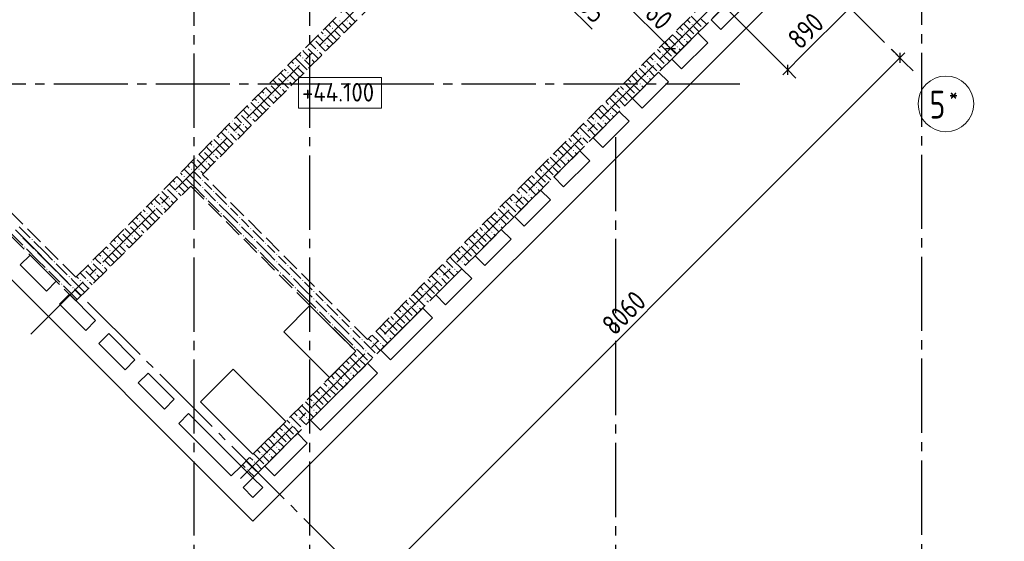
# Model space of a CAD drawing. Header units: millimetres. Extents: x 0 to 40165, y 0 to 42000.
# Tile 3 of 15: x 9173 to 19796, y 9338 to 14966. Entities that reach past the tile are written whole.
import ezdxf

# ---------------------------------------------------------------- set-up
doc = ezdxf.new("R2010")
doc.units = ezdxf.units.MM
doc.linetypes.add('______2', pattern=[270, 200, -70])
doc.linetypes.add('______5', pattern=[1100, 800, -100, 100, -100])
for name, color, linetype, lineweight in [('Standard', 7, 'Continuous', 25), ('Высотные отметки', 7, 'Continuous', 25), ('ЖБ Перекрытие верхний уровень', 7, 'Continuous', 35), ('ЖБ Стена верхний уровень', 7, 'Continuous', 35), ('Оси', 40, '______5', 18)]:
    doc.layers.add(name, color=color, linetype=linetype, lineweight=lineweight)
doc.styles.add('GOST 2.304-81', font='txt')
doc.styles.add('ISOCPEUR', font='txt')

msp = doc.modelspace()

# ---------------------------------------------------------------- hatches: boundary and pattern name
at = {"layer": 'ЖБ Стена верхний уровень', "linetype": 'Continuous', "lineweight": 18, "transparency": 33554687}
for points in [[(12541, 14873), (12547, 14880), (12554, 14873), (12547, 14867)], [(12621, 14953), (12627, 14960), (12634, 14953), (12627, 14947)], [(12701, 14953), (12707, 14960), (12714, 14953), (12707, 14947)], [(16421, 14913), (16427, 14920), (16434, 14913), (16427, 14907)], [(12461, 14793), (12467, 14800), (12474, 14793), (12467, 14787)], [(16341, 14833), (16347, 14840), (16354, 14833), (16347, 14827)], [(12270, 14677), (12274, 14673), (12267, 14667), (12264, 14670)], [(12350, 14757), (12354, 14753), (12347, 14747), (12344, 14750)], [(12461, 14713), (12467, 14720), (12474, 14713), (12467, 14707)], [(16181, 14673), (16187, 14680), (16194, 14673), (16187, 14667)], [(16261, 14673), (16267, 14680), (16274, 14673), (16267, 14667)], [(16341, 14753), (16347, 14760), (16354, 14753), (16347, 14747)], [(12221, 14553), (12227, 14560), (12234, 14553), (12227, 14547)], [(12301, 14553), (12307, 14560), (12314, 14553), (12307, 14547)], [(12381, 14633), (12387, 14640), (12394, 14633), (12387, 14627)], [(16101, 14593), (16107, 14600), (16114, 14593), (16107, 14587)], [(12141, 14473), (12147, 14480), (12154, 14473), (12147, 14467)], [(16021, 14513), (16027, 14520), (16034, 14513), (16027, 14507)], [(11950, 14357), (11954, 14353), (11947, 14347), (11944, 14350)], [(12061, 14393), (12067, 14400), (12074, 14393), (12067, 14387)], [(15941, 14433), (15947, 14440), (15954, 14433), (15947, 14427)], [(15941, 14353), (15947, 14360), (15954, 14353), (15947, 14347)], [(11870, 14277), (11874, 14273), (11867, 14267), (11864, 14270)], [(11981, 14233), (11987, 14240), (11994, 14233), (11987, 14227)], [(12061, 14313), (12067, 14320), (12074, 14313), (12067, 14307)], [(15781, 14273), (15787, 14280), (15794, 14273), (15787, 14267)], [(15861, 14273), (15867, 14280), (15874, 14273), (15867, 14267)], [(11821, 14153), (11827, 14160), (11834, 14153), (11827, 14147)], [(11901, 14153), (11907, 14160), (11914, 14153), (11907, 14147)], [(15701, 14193), (15707, 14200), (15714, 14193), (15707, 14187)], [(11741, 14073), (11747, 14080), (11754, 14073), (11747, 14067)], [(15541, 14033), (15547, 14040), (15554, 14033), (15547, 14027)], [(15621, 14113), (15627, 14120), (15634, 14113), (15627, 14107)], [(11550, 13957), (11554, 13953), (11547, 13947), (11544, 13950)], [(11661, 13993), (11667, 14000), (11674, 13993), (11667, 13987)], [(11661, 13913), (11667, 13920), (11674, 13913), (11667, 13907)], [(15541, 13953), (15547, 13960), (15554, 13953), (15547, 13947)], [(11470, 13877), (11474, 13873), (11467, 13867), (11464, 13870)], [(11581, 13833), (11587, 13840), (11594, 13833), (11587, 13827)], [(15381, 13873), (15387, 13880), (15394, 13873), (15387, 13867)], [(15461, 13873), (15467, 13880), (15474, 13873), (15467, 13867)], [(11421, 13753), (11427, 13760), (11434, 13753), (11427, 13747)], [(11501, 13753), (11507, 13760), (11514, 13753), (11507, 13747)], [(15221, 13713), (15227, 13720), (15234, 13713), (15227, 13707)], [(15301, 13793), (15307, 13800), (15314, 13793), (15307, 13787)], [(11261, 13593), (11267, 13600), (11274, 13593), (11267, 13587)], [(11341, 13673), (11347, 13680), (11354, 13673), (11347, 13667)], [(15141, 13633), (15147, 13640), (15154, 13633), (15147, 13627)], [(11150, 13557), (11154, 13553), (11147, 13547), (11144, 13550)], [(11261, 13513), (11267, 13520), (11274, 13513), (11267, 13507)], [(15141, 13553), (15147, 13560), (15154, 13553), (15147, 13547)], [(11070, 13477), (11074, 13473), (11067, 13467), (11064, 13470)], [(11181, 13433), (11187, 13440), (11194, 13433), (11187, 13427)], [(14901, 13393), (14907, 13400), (14914, 13393), (14907, 13387)], [(14981, 13473), (14987, 13480), (14994, 13473), (14987, 13467)], [(15061, 13473), (15067, 13480), (15074, 13473), (15067, 13467)], [(10941, 13273), (10947, 13280), (10954, 13273), (10947, 13267)], [(11021, 13353), (11027, 13360), (11034, 13353), (11027, 13347)], [(11101, 13353), (11107, 13360), (11114, 13353), (11107, 13347)], [(14821, 13313), (14827, 13320), (14834, 13313), (14827, 13307)], [(10861, 13193), (10867, 13200), (10874, 13193), (10867, 13187)], [(11141, 13233), (11147, 13240), (11154, 13233), (11147, 13227)], [(14741, 13233), (14747, 13240), (14754, 13233), (14747, 13227)], [(10670, 13077), (10674, 13073), (10667, 13067), (10664, 13070)], [(10750, 13157), (10754, 13153), (10747, 13147), (10744, 13150)], [(10861, 13113), (10867, 13120), (10874, 13113), (10867, 13107)], [(11141, 13153), (11147, 13160), (11154, 13153), (11147, 13147)], [(11261, 13113), (11267, 13120), (11274, 13113), (11267, 13107)], [(14581, 13073), (14587, 13080), (14594, 13073), (14587, 13067)], [(14661, 13073), (14667, 13080), (14674, 13073), (14667, 13067)], [(14741, 13153), (14747, 13160), (14754, 13153), (14747, 13147)], [(10621, 12953), (10627, 12960), (10634, 12953), (10627, 12947)], [(10701, 12953), (10707, 12960), (10714, 12953), (10707, 12947)], [(10781, 13033), (10787, 13040), (10794, 13033), (10787, 13027)], [(11181, 13033), (11187, 13040), (11194, 13033), (11187, 13027)], [(11301, 12993), (11307, 13000), (11314, 12993), (11307, 12987)], [(11421, 12953), (11427, 12960), (11434, 12953), (11427, 12947)], [(14501, 12993), (14507, 13000), (14514, 12993), (14507, 12987)], [(10541, 12873), (10547, 12880), (10554, 12873), (10547, 12867)], [(11341, 12873), (11347, 12880), (11354, 12873), (11347, 12867)], [(14421, 12913), (14427, 12920), (14434, 12913), (14427, 12907)], [(10350, 12757), (10354, 12753), (10347, 12747), (10344, 12750)], [(10461, 12793), (10467, 12800), (10474, 12793), (10467, 12787)], [(11541, 12833), (11547, 12840), (11554, 12833), (11547, 12827)], [(11541, 12753), (11547, 12760), (11554, 12753), (11547, 12747)], [(14341, 12833), (14347, 12840), (14354, 12833), (14347, 12827)], [(14341, 12753), (14347, 12760), (14354, 12753), (14347, 12747)], [(10270, 12677), (10274, 12673), (10267, 12667), (10264, 12670)], [(10461, 12713), (10467, 12720), (10474, 12713), (10467, 12707)], [(11661, 12713), (11667, 12720), (11674, 12713), (11667, 12707)], [(14181, 12673), (14187, 12680), (14194, 12673), (14187, 12667)], [(14261, 12673), (14267, 12680), (14274, 12673), (14267, 12667)], [(9181, 12633), (9187, 12640), (9194, 12633), (9187, 12627)], [(9301, 12593), (9307, 12600), (9314, 12593), (9307, 12587)], [(10221, 12553), (10227, 12560), (10234, 12553), (10227, 12547)], [(10301, 12553), (10307, 12560), (10314, 12553), (10307, 12547)], [(10381, 12633), (10387, 12640), (10394, 12633), (10387, 12627)], [(11581, 12633), (11587, 12640), (11594, 12633), (11587, 12627)], [(11701, 12593), (11707, 12600), (11714, 12593), (11707, 12587)], [(11821, 12553), (11827, 12560), (11834, 12553), (11827, 12547)], [(14101, 12593), (14107, 12600), (14114, 12593), (14107, 12587)], [(9221, 12513), (9227, 12520), (9234, 12513), (9227, 12507)], [(9341, 12473), (9347, 12480), (9354, 12473), (9347, 12467)], [(10141, 12473), (10147, 12480), (10154, 12473), (10147, 12467)], [(11741, 12473), (11747, 12480), (11754, 12473), (11747, 12467)], [(11941, 12433), (11947, 12440), (11954, 12433), (11947, 12427)], [(13941, 12433), (13947, 12440), (13954, 12433), (13947, 12427)], [(14021, 12513), (14027, 12520), (14034, 12513), (14027, 12507)], [(9541, 12353), (9547, 12360), (9554, 12353), (9547, 12347)], [(9950, 12357), (9954, 12353), (9947, 12347), (9944, 12350)], [(10061, 12393), (10067, 12400), (10074, 12393), (10067, 12387)], [(11941, 12353), (11947, 12360), (11954, 12353), (11947, 12347)], [(13941, 12353), (13947, 12360), (13954, 12353), (13947, 12347)], [(9461, 12273), (9467, 12280), (9474, 12273), (9467, 12267)], [(9581, 12233), (9587, 12240), (9594, 12233), (9587, 12227)], [(9870, 12277), (9874, 12273), (9867, 12267), (9864, 12270)], [(9981, 12233), (9987, 12240), (9994, 12233), (9987, 12227)], [(10061, 12313), (10067, 12320), (10074, 12313), (10067, 12307)], [(11981, 12233), (11987, 12240), (11994, 12233), (11987, 12227)], [(12061, 12313), (12067, 12320), (12074, 12313), (12067, 12307)], [(13781, 12273), (13787, 12280), (13794, 12273), (13787, 12267)], [(13861, 12273), (13867, 12280), (13874, 12273), (13867, 12267)], [(9621, 12113), (9627, 12120), (9634, 12113), (9627, 12107)], [(9701, 12193), (9707, 12200), (9714, 12193), (9707, 12187)], [(9821, 12153), (9827, 12160), (9834, 12153), (9827, 12147)], [(9901, 12153), (9907, 12160), (9914, 12153), (9907, 12147)], [(12101, 12193), (12107, 12200), (12114, 12193), (12107, 12187)], [(12221, 12153), (12227, 12160), (12234, 12153), (12227, 12147)], [(13621, 12113), (13627, 12120), (13634, 12113), (13627, 12107)], [(13701, 12193), (13707, 12200), (13714, 12193), (13707, 12187)], [(9741, 12073), (9747, 12080), (9754, 12073), (9747, 12067)], [(12141, 12073), (12147, 12080), (12154, 12073), (12147, 12067)], [(12341, 12033), (12347, 12040), (12354, 12033), (12347, 12027)], [(13541, 12033), (13547, 12040), (13554, 12033), (13547, 12027)], [(12341, 11953), (12347, 11960), (12354, 11953), (12347, 11947)], [(12461, 11913), (12467, 11920), (12474, 11913), (12467, 11907)], [(13541, 11953), (13547, 11960), (13554, 11953), (13547, 11947)], [(12381, 11833), (12387, 11840), (12394, 11833), (12387, 11827)], [(12501, 11793), (12507, 11800), (12514, 11793), (12507, 11787)], [(13301, 11793), (13307, 11800), (13314, 11793), (13307, 11787)], [(13381, 11873), (13387, 11880), (13394, 11873), (13387, 11867)], [(13461, 11873), (13467, 11880), (13474, 11873), (13467, 11867)], [(12621, 11753), (12627, 11760), (12634, 11753), (12627, 11747)], [(13221, 11713), (13227, 11720), (13234, 11713), (13227, 11707)], [(12541, 11673), (12547, 11680), (12554, 11673), (12547, 11667)], [(12741, 11633), (12747, 11640), (12754, 11633), (12747, 11627)], [(13141, 11633), (13147, 11640), (13154, 11633), (13147, 11627)], [(12741, 11553), (12747, 11560), (12754, 11553), (12747, 11547)], [(12861, 11513), (12867, 11520), (12874, 11513), (12867, 11507)], [(12981, 11473), (12987, 11480), (12994, 11473), (12987, 11467)], [(13061, 11473), (13067, 11480), (13074, 11473), (13067, 11467)], [(13141, 11553), (13147, 11560), (13154, 11553), (13147, 11547)], [(12781, 11433), (12787, 11440), (12794, 11433), (12787, 11427)], [(12901, 11393), (12907, 11400), (12914, 11393), (12907, 11387)], [(12821, 11313), (12827, 11320), (12834, 11313), (12827, 11307)], [(12741, 11233), (12747, 11240), (12754, 11233), (12747, 11227)], [(12741, 11153), (12747, 11160), (12754, 11153), (12747, 11147)], [(12581, 11073), (12587, 11080), (12594, 11073), (12587, 11067)], [(12661, 11073), (12667, 11080), (12674, 11073), (12667, 11067)], [(12501, 10993), (12507, 11000), (12514, 10993), (12507, 10987)], [(12341, 10833), (12347, 10840), (12354, 10833), (12347, 10827)], [(12421, 10913), (12427, 10920), (12434, 10913), (12427, 10907)], [(12341, 10753), (12347, 10760), (12354, 10753), (12347, 10747)], [(12181, 10673), (12187, 10680), (12194, 10673), (12187, 10667)], [(12261, 10673), (12267, 10680), (12274, 10673), (12267, 10667)], [(12021, 10513), (12027, 10520), (12034, 10513), (12027, 10507)], [(12101, 10593), (12107, 10600), (12114, 10593), (12107, 10587)], [(11941, 10433), (11947, 10440), (11954, 10433), (11947, 10427)], [(11941, 10353), (11947, 10360), (11954, 10353), (11947, 10347)], [(11701, 10193), (11707, 10200), (11714, 10193), (11707, 10187)], [(11781, 10273), (11787, 10280), (11794, 10273), (11787, 10267)], [(11861, 10273), (11867, 10280), (11874, 10273), (11867, 10267)], [(11621, 10113), (11627, 10120), (11634, 10113), (11627, 10107)]]:
    msp.add_hatch(color=7, dxfattribs=at).paths.add_polyline_path(points, flags=16)

# ---------------------------------------------------------------- linework, layer by layer
at = {"layer": 'Standard', "color": 7, "linetype": 'Continuous', "lineweight": 13, "transparency": 33554687}
for p, q in [((15657, 15193), (16195, 14656)), ((15074, 15139), (15351, 14863)), ((18669, 14555), (12970, 8855)), ((16195, 14656), (16248, 14603)), ((18669, 14555), (18722, 14608)), ((17459, 14425), (17406, 14372))]:
    msp.add_line(p, q, dxfattribs=at)
at = {"layer": 'Standard', "color": 251, "linetype": 'Continuous', "lineweight": -3, "true_color": 0x656565, "transparency": 33554687}
for p, q in [((17459, 14425), (16815, 15070)), ((16195, 14656), (16283, 14744)), ((16195, 14656), (16218, 14679)), ((16195, 14656), (16106, 14567)), ((18669, 14555), (18581, 14643)), ((18669, 14555), (18758, 14466)), ((18669, 14555), (18669, 14555)), ((17459, 14425), (17371, 14514)), ((17459, 14425), (17548, 14337))]:
    msp.add_line(p, q, dxfattribs=at)
at = {"layer": 'Standard', "color": 7, "linetype": 'Continuous', "lineweight": 25, "transparency": 33554687}
for p, q in [((16141, 14656), (16248, 14656)), ((18669, 14608), (18669, 14502)), ((17459, 14372), (17459, 14478))]:
    msp.add_line(p, q, dxfattribs=at)
at = {"layer": 'Standard', "color": 7, "linetype": 'Continuous', "lineweight": 13, "transparency": 33554687}
msp.add_lwpolyline([(17459, 14425), (17609, 14575), (17609, 14575), (17641, 14607), (17641, 14607), (18089, 15055)], dxfattribs=at)
at = {"layer": 'Высотные отметки', "color": 7, "linetype": 'Continuous', "lineweight": 18, "transparency": 33554687}
msp.add_lwpolyline([(12182, 14010), (13077, 14010), (13077, 14343), (12182, 14343), (12182, 14010)], dxfattribs=at)
at = {"layer": 'ЖБ Перекрытие верхний уровень', "color": 7, "linetype": 'Continuous', "lineweight": 25, "transparency": 33554687}
for p, q in [((11689, 9556), (18209, 16076)), ((16632, 14966), (16915, 15249)), ((17021, 15142), (16738, 14860)), ((6195, 15051), (11689, 9556)), ((16738, 14860), (16632, 14966)), ((16208, 14541), (16491, 14824)), ((16491, 14824), (16597, 14718)), ((16597, 14718), (16314, 14435)), ((16314, 14435), (16208, 14541)), ((15783, 14117), (16066, 14400)), ((16066, 14400), (16172, 14294)), ((16172, 14294), (15890, 14011)), ((15890, 14011), (15783, 14117)), ((15359, 13693), (15642, 13976)), ((15642, 13976), (15748, 13870)), ((15748, 13870), (15465, 13587)), ((15465, 13587), (15359, 13693)), ((14935, 13269), (15218, 13551)), ((15218, 13551), (15324, 13445)), ((15324, 13445), (15041, 13163)), ((15041, 13163), (14935, 13269)), ((14511, 12844), (14793, 13127)), ((14793, 13127), (14900, 13021)), ((14900, 13021), (14617, 12738)), ((14617, 12738), (14511, 12844)), ((14086, 12420), (14369, 12703)), ((14369, 12703), (14475, 12597)), ((14475, 12597), (14192, 12314)), ((9179, 12321), (9285, 12427)), ((9285, 12427), (9568, 12144)), ((14192, 12314), (14086, 12420)), ((9462, 12038), (9179, 12321)), ((13662, 11996), (13945, 12279)), ((13945, 12279), (14051, 12173)), ((9568, 12144), (9462, 12038)), ((14051, 12173), (13768, 11890)), ((9603, 11897), (9709, 12003)), ((9709, 12003), (9992, 11720)), ((13768, 11890), (13662, 11996)), ((9886, 11614), (9603, 11897)), ((12304, 11883), (12022, 11600)), ((12799, 11388), (12304, 11883)), ((13068, 11402), (13521, 11854)), ((13521, 11854), (13627, 11748)), ((9992, 11720), (9886, 11614)), ((13627, 11748), (13174, 11296)), ((10028, 11473), (10134, 11579)), ((10134, 11579), (10416, 11296)), ((12022, 11600), (12517, 11105)), ((10310, 11190), (10028, 11473)), ((12517, 11105), (12799, 11388)), ((13174, 11296), (13068, 11402)), ((10416, 11296), (10310, 11190)), ((12312, 10645), (12927, 11260)), ((12927, 11260), (13033, 11154)), ((10452, 11048), (10558, 11154)), ((10558, 11154), (10841, 10872)), ((11477, 11197), (11124, 10843)), ((12043, 10631), (11477, 11197)), ((13033, 11154), (12418, 10539)), ((10735, 10765), (10452, 11048)), ((10841, 10872), (10735, 10765)), ((11124, 10843), (11689, 10278)), ((10890, 10610), (10996, 10716)), ((10996, 10716), (11562, 10150)), ((11689, 10278), (12043, 10631)), ((12418, 10539), (12312, 10645)), ((11456, 10044), (10890, 10610)), ((11817, 10150), (12170, 10504)), ((12170, 10504), (12276, 10398)), ((12276, 10398), (11923, 10044)), ((11562, 10150), (11456, 10044)), ((11923, 10044), (11817, 10150)), ((11583, 9917), (11689, 10023)), ((11689, 10023), (11795, 9917)), ((11689, 9811), (11583, 9917)), ((11795, 9917), (11689, 9811))]:
    msp.add_line(p, q, dxfattribs=at)
at = {"layer": 'ЖБ Стена верхний уровень', "color": 251, "linetype": '______2', "lineweight": 13, "true_color": 0x656565, "transparency": 33554687}
for p, q in [((15833, 18240), (9780, 12187)), ((11145, 13297), (15960, 18112)), ((17742, 16330), (12927, 11515)), ((11689, 10023), (17869, 16203)), ((9780, 12187), (6916, 15051)), ((6789, 14923), (9653, 12059)), ((12927, 11515), (11145, 13297)), ((9780, 11932), (11018, 13170)), ((11018, 13170), (12799, 11388)), ((9653, 12059), (9780, 11932)), ((12799, 11388), (11562, 10150)), ((11562, 10150), (11689, 10023))]:
    msp.add_line(p, q, dxfattribs=at)
at = {"layer": 'ЖБ Стена верхний уровень', "color": 9, "linetype": 'Continuous', "lineweight": 18, "true_color": 0xc7c7c7, "transparency": 33554687}
for p, q in [((12687, 15053), (12794, 14946)), ((16416, 15004), (16527, 14893)), ((12567, 14773), (12467, 14874)), ((12507, 14914), (12527, 14893)), ((12647, 14853), (12547, 14954)), ((12647, 14933), (12714, 14866)), ((12727, 14933), (12754, 14906)), ((16296, 14884), (16327, 14853)), ((16336, 14924), (16447, 14813)), ((16376, 14964), (16407, 14933)), ((16503, 14837), (16447, 14893)), ((16583, 14917), (16527, 14973)), ((12407, 14773), (12387, 14794)), ((12447, 14733), (12407, 14773)), ((12427, 14834), (12447, 14813)), ((12487, 14773), (12554, 14706)), ((12567, 14853), (12634, 14786)), ((12567, 14773), (12594, 14746)), ((12647, 14853), (12674, 14826)), ((16216, 14804), (16247, 14773)), ((16247, 14773), (16343, 14677)), ((16256, 14844), (16327, 14773)), ((16407, 14773), (16367, 14813)), ((16423, 14757), (16407, 14773)), ((12307, 14714), (12367, 14653)), ((12367, 14733), (12474, 14626)), ((12487, 14693), (12514, 14666)), ((16096, 14684), (16207, 14573)), ((16136, 14724), (16167, 14693)), ((16176, 14764), (16247, 14693)), ((16367, 14733), (16383, 14717)), ((12247, 14453), (12147, 14554)), ((12187, 14594), (12207, 14573)), ((12247, 14613), (12227, 14634)), ((12287, 14573), (12247, 14613)), ((12287, 14653), (12394, 14546)), ((12407, 14613), (12434, 14586)), ((15976, 14564), (16007, 14533)), ((16016, 14604), (16127, 14493)), ((16056, 14644), (16087, 14613)), ((16183, 14517), (16127, 14573)), ((16247, 14613), (16207, 14653)), ((16263, 14597), (16247, 14613)), ((16287, 14653), (16303, 14637)), ((12167, 14373), (12067, 14474)), ((12107, 14514), (12127, 14493)), ((12167, 14453), (12234, 14386)), ((12247, 14533), (12314, 14466)), ((12247, 14453), (12274, 14426)), ((12327, 14533), (12354, 14506)), ((15896, 14484), (15927, 14453)), ((15936, 14524), (16047, 14413)), ((16103, 14437), (16047, 14493)), ((12007, 14373), (11987, 14394)), ((12047, 14333), (12007, 14373)), ((12027, 14434), (12047, 14413)), ((12087, 14373), (12154, 14306)), ((12167, 14373), (12194, 14346)), ((15776, 14364), (15847, 14293)), ((15816, 14404), (15847, 14373)), ((15847, 14373), (15943, 14277)), ((15856, 14444), (15927, 14373)), ((16007, 14373), (15967, 14413)), ((16023, 14357), (16007, 14373)), ((11887, 14253), (11994, 14146)), ((11907, 14314), (11967, 14253)), ((11967, 14333), (12074, 14226)), ((12087, 14293), (12114, 14266)), ((15656, 14244), (15687, 14213)), ((15696, 14284), (15807, 14173)), ((15736, 14324), (15767, 14293)), ((15847, 14213), (15807, 14253)), ((15887, 14253), (15903, 14237)), ((15967, 14333), (15983, 14317)), ((11847, 14053), (11747, 14154)), ((11787, 14194), (11807, 14173)), ((11847, 14213), (11827, 14234)), ((11887, 14173), (11847, 14213)), ((11847, 14133), (11914, 14066)), ((11927, 14133), (11954, 14106)), ((12007, 14213), (12034, 14186)), ((15576, 14164), (15607, 14133)), ((15616, 14204), (15727, 14093)), ((15783, 14117), (15727, 14173)), ((15863, 14197), (15847, 14213)), ((11627, 14034), (11647, 14013)), ((11767, 13973), (11667, 14074)), ((11707, 14114), (11727, 14093)), ((11767, 14053), (11834, 13986)), ((11847, 14053), (11874, 14026)), ((15456, 14044), (15527, 13973)), ((15496, 14084), (15527, 14053)), ((15536, 14124), (15647, 14013)), ((15703, 14037), (15647, 14093)), ((11567, 13933), (11674, 13826)), ((11607, 13973), (11587, 13994)), ((11647, 13933), (11607, 13973)), ((11687, 13973), (11754, 13906)), ((11767, 13973), (11794, 13946)), ((15336, 13924), (15367, 13893)), ((15376, 13964), (15447, 13893)), ((15416, 14004), (15447, 13973)), ((15447, 13973), (15543, 13877)), ((15607, 13973), (15567, 14013)), ((15567, 13933), (15583, 13917)), ((15623, 13957), (15607, 13973)), ((11447, 13813), (11427, 13834)), ((11487, 13773), (11447, 13813)), ((11487, 13853), (11594, 13746)), ((11507, 13914), (11567, 13853)), ((11607, 13813), (11634, 13786)), ((11687, 13893), (11714, 13866)), ((15256, 13844), (15287, 13813)), ((15296, 13884), (15407, 13773)), ((15447, 13813), (15407, 13853)), ((15463, 13797), (15447, 13813)), ((15487, 13853), (15503, 13837)), ((11307, 13714), (11327, 13693)), ((11447, 13653), (11347, 13754)), ((11387, 13794), (11407, 13773)), ((11447, 13733), (11514, 13666)), ((11527, 13733), (11554, 13706)), ((15136, 13724), (15247, 13613)), ((15176, 13764), (15207, 13733)), ((15216, 13804), (15327, 13693)), ((15383, 13717), (15327, 13773)), ((11227, 13634), (11247, 13613)), ((11367, 13573), (11267, 13674)), ((11367, 13653), (11434, 13586)), ((11447, 13653), (11474, 13626)), ((15016, 13604), (15047, 13573)), ((15056, 13644), (15127, 13573)), ((15096, 13684), (15127, 13653)), ((15207, 13573), (15167, 13613)), ((15303, 13637), (15247, 13693)), ((11107, 13514), (11167, 13453)), ((11167, 13533), (11274, 13426)), ((11207, 13573), (11187, 13594)), ((11247, 13533), (11207, 13573)), ((11287, 13573), (11354, 13506)), ((11287, 13493), (11314, 13466)), ((11367, 13573), (11394, 13546)), ((14936, 13524), (14967, 13493)), ((14976, 13564), (15047, 13493)), ((15047, 13573), (15143, 13477)), ((15167, 13533), (15183, 13517)), ((15223, 13557), (15207, 13573)), ((10987, 13394), (11007, 13373)), ((11047, 13413), (11027, 13434)), ((11087, 13373), (11047, 13413)), ((11087, 13453), (11194, 13346)), ((11207, 13413), (11234, 13386)), ((14816, 13404), (14927, 13293)), ((14856, 13444), (14887, 13413)), ((14896, 13484), (15007, 13373)), ((15047, 13413), (15007, 13453)), ((15063, 13397), (15047, 13413)), ((15087, 13453), (15103, 13437)), ((10907, 13314), (10927, 13293)), ((11047, 13253), (10947, 13354)), ((11047, 13333), (11114, 13266)), ((11127, 13333), (11154, 13306)), ((14696, 13284), (14727, 13253)), ((14736, 13324), (14847, 13213)), ((14776, 13364), (14807, 13333)), ((14903, 13237), (14847, 13293)), ((14983, 13317), (14927, 13373)), ((10807, 13173), (10787, 13194)), ((10847, 13133), (10807, 13173)), ((10827, 13234), (10847, 13213)), ((10967, 13173), (10867, 13274)), ((10887, 13173), (10954, 13106)), ((10967, 13253), (11034, 13186)), ((10967, 13173), (10994, 13146)), ((11034, 13186), (11047, 13173)), ((11047, 13253), (11074, 13226)), ((11047, 13173), (11167, 13053)), ((11074, 13226), (11127, 13173)), ((11114, 13266), (11127, 13253)), ((11207, 13173), (11167, 13213)), ((11247, 13133), (11207, 13173)), ((14616, 13204), (14647, 13173)), ((14647, 13173), (14743, 13077)), ((14656, 13244), (14727, 13173)), ((14807, 13173), (14767, 13213)), ((14823, 13157), (14807, 13173)), ((10707, 13114), (10767, 13053)), ((10767, 13133), (10874, 13026)), ((10887, 13093), (10914, 13066)), ((11167, 13133), (11287, 13013)), ((11287, 13093), (11407, 12973)), ((14496, 13084), (14607, 12973)), ((14536, 13124), (14567, 13093)), ((14576, 13164), (14647, 13093)), ((14767, 13133), (14783, 13117)), ((10587, 12994), (10607, 12973)), ((10647, 13013), (10627, 13034)), ((10687, 12973), (10647, 13013)), ((10687, 13053), (10794, 12946)), ((10807, 13013), (10834, 12986)), ((11207, 13013), (11327, 12893)), ((11447, 12853), (11327, 12973)), ((14376, 12964), (14407, 12933)), ((14416, 13004), (14527, 12893)), ((14456, 13044), (14487, 13013)), ((14583, 12917), (14527, 12973)), ((14647, 13013), (14607, 13053)), ((14663, 12997), (14647, 13013)), ((14687, 13053), (14703, 13037)), ((10567, 12773), (10467, 12874)), ((10507, 12914), (10527, 12893)), ((10647, 12853), (10547, 12954)), ((10647, 12933), (10714, 12866)), ((10727, 12933), (10754, 12906)), ((11447, 12933), (11527, 12853)), ((14296, 12884), (14327, 12853)), ((14336, 12924), (14447, 12813)), ((14503, 12837), (14447, 12893)), ((10407, 12773), (10387, 12794)), ((10447, 12733), (10407, 12773)), ((10427, 12834), (10447, 12813)), ((10487, 12773), (10554, 12706)), ((10567, 12853), (10634, 12786)), ((10567, 12773), (10594, 12746)), ((10647, 12853), (10674, 12826)), ((11367, 12853), (11447, 12773)), ((11447, 12853), (11527, 12773)), ((11447, 12773), (11567, 12653)), ((11607, 12773), (11567, 12813)), ((11647, 12733), (11607, 12773)), ((14176, 12764), (14247, 12693)), ((14216, 12804), (14247, 12773)), ((14247, 12773), (14343, 12677)), ((14256, 12844), (14327, 12773)), ((14407, 12773), (14367, 12813)), ((14423, 12757), (14407, 12773)), ((9087, 12653), (9207, 12533)), ((9167, 12733), (9287, 12613)), ((10287, 12653), (10394, 12546)), ((10307, 12714), (10367, 12653)), ((10367, 12733), (10474, 12626)), ((10487, 12693), (10514, 12666)), ((11567, 12733), (11687, 12613)), ((11687, 12693), (11807, 12573)), ((14056, 12644), (14087, 12613)), ((14096, 12684), (14207, 12573)), ((14136, 12724), (14167, 12693)), ((14247, 12613), (14207, 12653)), ((14287, 12653), (14303, 12637)), ((14367, 12733), (14383, 12717)), ((9207, 12613), (9327, 12493)), ((9447, 12453), (9327, 12573)), ((10247, 12453), (10147, 12554)), ((10187, 12594), (10207, 12573)), ((10247, 12613), (10227, 12634)), ((10287, 12573), (10247, 12613)), ((10407, 12613), (10434, 12586)), ((11607, 12613), (11727, 12493)), ((11847, 12453), (11727, 12573)), ((13976, 12564), (14007, 12533)), ((14016, 12604), (14127, 12493)), ((14183, 12517), (14127, 12573)), ((14263, 12597), (14247, 12613)), ((9367, 12373), (9247, 12493)), ((9367, 12453), (9447, 12373)), ((9447, 12453), (9527, 12373)), ((10027, 12434), (10047, 12413)), ((10167, 12373), (10067, 12474)), ((10107, 12514), (10127, 12493)), ((10167, 12453), (10234, 12386)), ((10247, 12533), (10314, 12466)), ((10247, 12453), (10274, 12426)), ((10327, 12533), (10354, 12506)), ((11767, 12453), (11847, 12373)), ((11847, 12533), (11927, 12453)), ((11847, 12453), (11927, 12373)), ((13856, 12444), (13927, 12373)), ((13896, 12484), (13927, 12453)), ((13936, 12524), (14047, 12413)), ((14103, 12437), (14047, 12493)), ((9367, 12373), (9447, 12293)), ((9447, 12373), (9567, 12253)), ((9567, 12333), (9687, 12213)), ((9967, 12333), (10074, 12226)), ((10007, 12373), (9987, 12394)), ((10047, 12333), (10007, 12373)), ((10087, 12373), (10154, 12306)), ((10167, 12373), (10194, 12346)), ((11847, 12373), (11967, 12253)), ((12007, 12373), (11967, 12413)), ((11967, 12333), (12087, 12213)), ((12047, 12333), (12007, 12373)), ((13736, 12324), (13767, 12293)), ((13776, 12364), (13847, 12293)), ((13816, 12404), (13847, 12373)), ((13847, 12373), (13943, 12277)), ((14007, 12373), (13967, 12413)), ((13967, 12333), (13983, 12317)), ((14023, 12357), (14007, 12373)), ((9487, 12253), (9607, 12133)), ((9847, 12213), (9827, 12234)), ((9887, 12253), (9994, 12146)), ((9907, 12314), (9967, 12253)), ((10087, 12293), (10114, 12266)), ((12087, 12293), (12207, 12173)), ((13656, 12244), (13687, 12213)), ((13696, 12284), (13807, 12173)), ((13847, 12213), (13807, 12253)), ((13887, 12253), (13903, 12237)), ((9607, 12213), (9707, 12114)), ((9707, 12114), (9727, 12093)), ((9747, 12154), (9727, 12173)), ((9847, 12053), (9747, 12154)), ((9787, 12194), (9807, 12173)), ((9887, 12173), (9847, 12213)), ((9847, 12133), (9914, 12066)), ((9927, 12133), (9954, 12106)), ((10007, 12213), (10034, 12186)), ((12007, 12213), (12127, 12093)), ((12247, 12053), (12127, 12173)), ((12247, 12133), (12327, 12053)), ((13536, 12124), (13647, 12013)), ((13576, 12164), (13607, 12133)), ((13616, 12204), (13727, 12093)), ((13783, 12117), (13727, 12173)), ((13863, 12197), (13847, 12213)), ((9667, 12074), (9647, 12093)), ((9767, 11973), (9667, 12074)), ((9767, 12053), (9834, 11986)), ((9847, 12053), (9874, 12026)), ((12167, 12053), (12247, 11973)), ((12247, 12053), (12327, 11973)), ((12407, 11973), (12367, 12013)), ((13416, 12004), (13447, 11973)), ((13456, 12044), (13527, 11973)), ((13496, 12084), (13527, 12053)), ((13607, 11973), (13567, 12013)), ((13703, 12037), (13647, 12093)), ((9767, 11973), (9794, 11946)), ((12247, 11973), (12367, 11853)), ((12367, 11933), (12487, 11813)), ((12447, 11933), (12407, 11973)), ((13336, 11924), (13367, 11893)), ((13376, 11964), (13447, 11893)), ((13447, 11973), (13543, 11877)), ((13567, 11933), (13583, 11917)), ((13623, 11957), (13607, 11973)), ((12407, 11813), (12527, 11693)), ((12487, 11893), (12607, 11773)), ((13216, 11804), (13327, 11693)), ((13256, 11844), (13287, 11813)), ((13296, 11884), (13407, 11773)), ((13447, 11813), (13407, 11853)), ((13463, 11797), (13447, 11813)), ((13487, 11853), (13503, 11837)), ((12647, 11653), (12527, 11773)), ((12647, 11733), (12727, 11653)), ((13136, 11724), (13247, 11613)), ((13176, 11764), (13207, 11733)), ((13303, 11637), (13247, 11693)), ((13383, 11717), (13327, 11773)), ((12567, 11653), (12647, 11573)), ((12647, 11653), (12727, 11573)), ((12807, 11573), (12767, 11613)), ((13016, 11604), (13047, 11573)), ((13056, 11644), (13127, 11573)), ((13096, 11684), (13127, 11653)), ((13207, 11573), (13167, 11613)), ((12647, 11573), (12767, 11453)), ((12767, 11533), (12856, 11444)), ((12847, 11533), (12807, 11573)), ((12887, 11493), (12896, 11484)), ((12896, 11484), (13007, 11373)), ((12936, 11524), (12967, 11493)), ((12976, 11564), (13047, 11493)), ((13047, 11573), (13143, 11477)), ((13167, 11533), (13183, 11517)), ((13223, 11557), (13207, 11573)), ((12807, 11413), (12816, 11404)), ((12816, 11404), (12927, 11293)), ((12856, 11444), (12887, 11413)), ((12983, 11317), (12927, 11373)), ((13047, 11413), (13007, 11453)), ((13063, 11397), (13047, 11413)), ((13087, 11453), (13103, 11437)), ((12696, 11284), (12727, 11253)), ((12736, 11324), (12847, 11213)), ((12776, 11364), (12807, 11333)), ((12903, 11237), (12847, 11293)), ((12576, 11164), (12647, 11093)), ((12616, 11204), (12647, 11173)), ((12647, 11173), (12743, 11077)), ((12656, 11244), (12727, 11173)), ((12807, 11173), (12767, 11213)), ((12823, 11157), (12807, 11173)), ((12496, 11084), (12607, 10973)), ((12536, 11124), (12567, 11093)), ((12647, 11013), (12607, 11053)), ((12687, 11053), (12703, 11037)), ((12767, 11133), (12783, 11117)), ((12376, 10964), (12407, 10933)), ((12416, 11004), (12527, 10893)), ((12456, 11044), (12487, 11013)), ((12583, 10917), (12527, 10973)), ((12663, 10997), (12647, 11013)), ((12256, 10844), (12327, 10773)), ((12296, 10884), (12327, 10853)), ((12336, 10924), (12447, 10813)), ((12503, 10837), (12447, 10893)), ((12176, 10764), (12247, 10693)), ((12216, 10804), (12247, 10773)), ((12247, 10773), (12343, 10677)), ((12407, 10773), (12367, 10813)), ((12367, 10733), (12383, 10717)), ((12423, 10757), (12407, 10773)), ((12056, 10644), (12087, 10613)), ((12096, 10684), (12207, 10573)), ((12136, 10724), (12167, 10693)), ((12247, 10613), (12207, 10653)), ((12287, 10653), (12303, 10637)), ((11936, 10524), (12047, 10413)), ((11976, 10564), (12007, 10533)), ((12016, 10604), (12127, 10493)), ((12183, 10517), (12127, 10573)), ((12263, 10597), (12247, 10613)), ((11856, 10444), (11927, 10373)), ((11896, 10484), (11927, 10453)), ((12007, 10373), (11967, 10413)), ((12103, 10437), (12047, 10493)), ((11736, 10324), (11767, 10293)), ((11776, 10364), (11847, 10293)), ((11816, 10404), (11847, 10373)), ((11847, 10373), (11943, 10277)), ((11967, 10333), (11983, 10317)), ((12023, 10357), (12007, 10373)), ((11616, 10204), (11727, 10093)), ((11656, 10244), (11687, 10213)), ((11696, 10284), (11807, 10173)), ((11847, 10213), (11807, 10253)), ((11863, 10197), (11847, 10213)), ((11887, 10253), (11903, 10237)), ((11576, 10164), (11607, 10133)), ((11703, 10037), (11647, 10093)), ((11783, 10117), (11727, 10173))]:
    msp.add_line(p, q, dxfattribs=at)
at = {"layer": 'Оси', "color": 8, "linetype": '______5', "lineweight": -3, "transparency": 33554687}
for p, q in [((11051, 41000), (11051, 7060)), ((12301, 41000), (12301, 7060)), ((9292, 11572), (19895, 22174)), ((11716, 21508), (18811, 14413)), ((11555, 10016), (21804, 20265)), ((6017, 15809), (13111, 8714)), ((18901, 15709), (18901, 7060)), ((16941, 14270), (3600, 14270)), ((16941, 14270), (3600, 14270)), ((15601, 13700), (15601, 7060))]:
    msp.add_line(p, q, dxfattribs=at)
at = {"layer": 'Оси', "color": 7, "linetype": 'Continuous', "lineweight": 13, "transparency": 33554687}
msp.add_circle((19166, 14058), 300, dxfattribs=at)

# ---------------------------------------------------------------- texts
at = {"layer": 'Standard', "color": 7, "linetype": 'Continuous', "lineweight": 25, "transparency": 33554687, "char_height": 220, "attachment_point": 7, "style": 'GOST 2.304-81'}
for s, insert, width, rotation in [('205', (15110, 15175), 516.39, 315), ('760', (15817, 15103), 531.97, 315), ('890', (17595, 14632), 531.96, 45), ('8060', (15591, 11547), 672.62, 45)]:
    msp.add_mtext(s, dxfattribs=dict(at, insert=insert, width=width, rotation=rotation))
at = {"layer": 'Высотные отметки', "color": 7, "linetype": 'Continuous', "lineweight": 18, "transparency": 33554687, "insert": (12219, 14083), "char_height": 200, "width": 931.95, "attachment_point": 7, "style": 'GOST 2.304-81'}
msp.add_mtext('\\W1.11;+44.100', dxfattribs=at)
at = {"layer": 'Оси', "color": 7, "linetype": 'Continuous', "lineweight": 25, "transparency": 33554687, "attachment_point": 7, "style": 'ISOCPEUR'}
for s, insert, char_height, width in [('\\W0.80;*', (19199, 14075), 180, 215.91), ('\\W0.78;5', (18989, 13900), 300, 326.43)]:
    msp.add_mtext(s, dxfattribs=dict(at, insert=insert, char_height=char_height, width=width))

doc.saveas('drawing.dxf')
